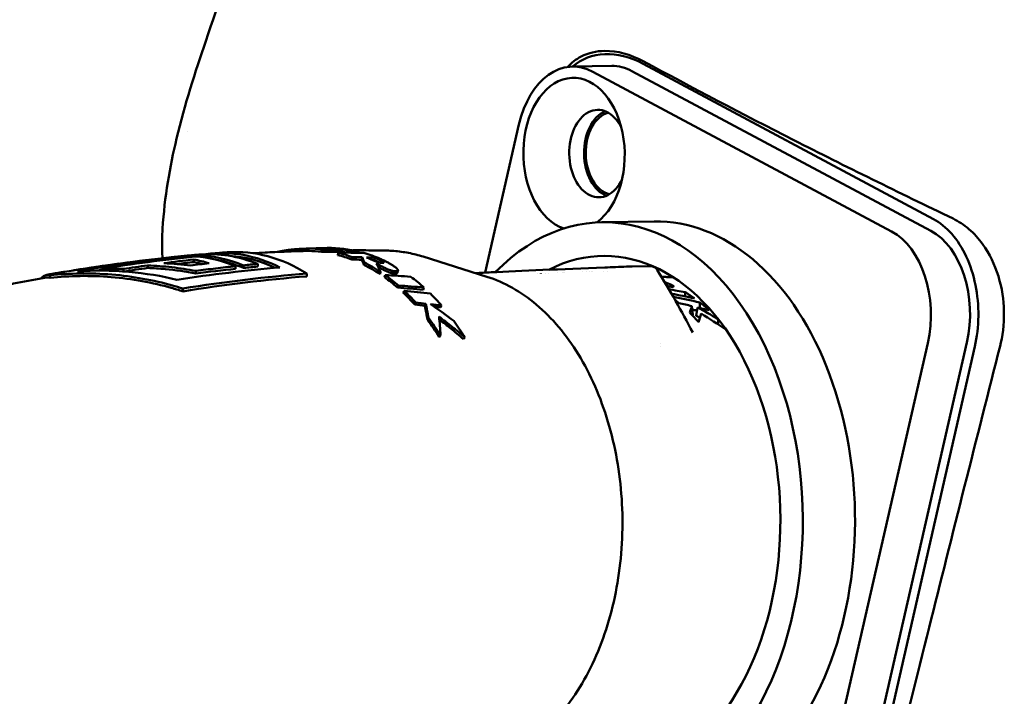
# Model space of a CAD drawing. Header units: millimetres. Extents: x 0 to 4686, y -120 to 1682.
# Tile 187 of 213: x 1310 to 1350, y 1089 to 1116. Entities that reach past the tile are written whole.
import ezdxf

# ---------------------------------------------------------------- set-up
doc = ezdxf.new("R2010")
doc.units = ezdxf.units.MM
doc.header["$LTSCALE"] = 2
doc.layers.add('Sichtbar (ISO)', color=7, linetype='Continuous', lineweight=50)

msp = doc.modelspace()

# ---------------------------------------------------------------- linework, layer by layer
at = {"layer": 'Sichtbar (ISO)'}
for p, q in [((1332.6269, 1114.2138), (1334.1944, 1114.24)), ((1333.4385, 1114.0098), (1345.4033, 1107.6157)), ((1335.006, 1114.0361), (1346.9708, 1107.6419)), ((1335.448, 1114.3286), (1347.0802, 1108.1113)), ((1317.1918, 1111.6161), (1317.1918, 1111.6161)), ((1329.1269, 1105.9644), (1330.4814, 1111.8921)), ((1335.8884, 1108.0165), (1333.7984, 1107.9815)), ((1322.0495, 1106.8311), (1322.0486, 1106.9311)), ((1322.452, 1106.9385), (1322.4518, 1106.9429)), ((1322.5738, 1106.7947), (1322.5777, 1106.8944)), ((1323.4061, 1106.7922), (1323.4118, 1106.8917)), ((1317.5522, 1106.6517), (1317.5536, 1106.607)), ((1323.226, 1106.6688), (1323.2359, 1106.7672)), ((1323.7805, 1106.4894), (1323.7955, 1106.5862)), ((1323.835, 1106.7612), (1323.8395, 1106.8072)), ((1324.0879, 1106.7571), (1324.0924, 1106.8004)), ((1324.1816, 1106.4807), (1324.1974, 1106.5773)), ((1324.6793, 1106.4665), (1324.6959, 1106.5629)), ((1329.1956, 1105.8001), (1326.6442, 1106.6036)), ((1313.7557, 1106.1147), (1313.7578, 1106.0446)), ((1314.6378, 1106.1098), (1314.6407, 1106.0118)), ((1315.6096, 1106.2543), (1315.6126, 1106.1528)), ((1317.4573, 1106.4879), (1317.4602, 1106.3866)), ((1319.1298, 1106.2227), (1319.1329, 1106.1177)), ((1319.4492, 1106.2557), (1319.4523, 1106.1508)), ((1320.0159, 1106.3103), (1320.019, 1106.2055)), ((1324.2715, 1106.2723), (1324.2911, 1106.3671)), ((1335.7067, 1106.2203), (1335.015, 1106.2102)), ((1311.7085, 1105.8593), (1311.7114, 1105.7586)), ((1312.6883, 1106.0646), (1312.6885, 1106.0567)), ((1317.5403, 1106.0333), (1317.5434, 1105.928)), ((1321.9856, 1105.9256), (1321.9889, 1105.8154)), ((1324.9155, 1105.8988), (1324.941, 1105.9902)), ((1325.0924, 1105.7774), (1325.1195, 1105.8676)), ((1325.6351, 1106.0491), (1325.6097, 1105.9577)), ((1329.1345, 1105.8355), (1329.1345, 1105.8355)), ((1331.2249, 1105.9312), (1331.2249, 1105.9311)), ((1331.3152, 1105.9346), (1331.3132, 1105.9346)), ((1331.3515, 1105.9361), (1331.3515, 1105.936)), ((1331.5279, 1105.9428), (1331.5279, 1105.9427)), ((1331.6609, 1105.9478), (1331.6609, 1105.9477)), ((1332.0165, 1105.9608), (1332.0165, 1105.9607)), ((1332.2381, 1105.9686), (1332.2381, 1105.9686)), ((1332.2723, 1105.9698), (1332.2723, 1105.9698)), ((1332.307, 1105.9711), (1332.307, 1105.971)), ((1333.0168, 1105.9952), (1333.0168, 1105.9952)), ((1333.1881, 1106.0008), (1333.1881, 1106.0008)), ((1333.2897, 1106.0042), (1333.2897, 1106.0041)), ((1333.3724, 1106.0068), (1333.3724, 1106.0068)), ((1333.4075, 1106.008), (1333.4075, 1106.0079)), ((1333.8803, 1106.0231), (1333.8803, 1106.0231)), ((1334.0073, 1106.0271), (1334.0073, 1106.0271)), ((1317.0132, 1105.3266), (1317.0165, 1105.2147)), ((1325.6176, 1105.3641), (1325.6495, 1105.4506)), ((1326.6414, 1105.2819), (1326.6752, 1105.3674)), ((1336.5912, 1105.3995), (1336.5917, 1105.4717)), ((1325.8492, 1105.1549), (1325.8833, 1105.2395)), ((1326.3088, 1104.6853), (1326.3471, 1104.7655)), ((1326.715, 1104.6378), (1326.7541, 1104.7175)), ((1327.3385, 1104.5681), (1327.3787, 1104.6471)), ((1337.4386, 1104.2716), (1337.4049, 1104.6248)), ((1337.6253, 1104.5716), (1337.5776, 1104.2369)), ((1327.2896, 1103.3824), (1327.337, 1103.4506)), ((1337.4385, 1103.5729), (1337.4385, 1103.5729)), ((1336.1351, 1103.0171), (1336.1351, 1103.0171)), ((1336.1617, 1103.1336), (1336.1617, 1103.1337)), ((1346.8542, 1103.1423), (1341.6903, 1080.5441)), ((1348.4217, 1103.1685), (1343.2578, 1080.5704)), ((1348.7372, 1103.0012), (1343.6543, 1080.7606))]:
    msp.add_line(p, q, dxfattribs=at)
for centre, major_axis, ratio, start_param, end_param in [((1334.8024, 1111.5039), (2.0177, -2.8339), 0.7471574, 2.1577325, 3.218375), ((1332.6855, 1110.7143), (-0.0586, 3.4995), 0.6653497, 5.9287853, 7.4995816), ((1334.253, 1110.7405), (-0.0586, 3.4995), 0.6653497, 5.9287853, 6.2831853), ((1332.6855, 1110.7143), (-0.0511, 3.0495), 0.6653497, 3.5852323, 9.2006696), ((1333.6558, 1110.7305), (-0.0293, 1.7498), 0.6653497, 5.3466356, 10.3613276), ((1334.253, 1110.7405), (0.0293, -1.7498), 0.6653497, 3.4009611, 6.0238169), ((1334.253, 1110.7403), (-0.0276, 1.6498), 0.6653497, 0.1576802, 2.9834298), ((1333.9959, 1096.1832), (-0.1975, 11.7983), 0.6653497, 2.528832, 6.8624903), ((1336.0859, 1096.2181), (0.1975, -11.7983), 0.6653497, 0, 3.1415927), ((1333.9959, 1096.1832), (0.1749, -10.4485), 0.6653497, 5.8516032, 9.7399913), ((1344.6502, 1104.3201), (-0.0586, 3.4995), 0.6653497, 4.357989, 5.9287853), ((1346.2177, 1104.3464), (-0.0586, 3.4995), 0.6653497, 4.357989, 5.9287853), ((1325.4771, 1023.6474), (-5.8756, 83.1538), 0.8668761, 6.2492774, 6.2502618), ((1324.0349, 1026.3499), (-2.7891, 80.5587), 0.8729352, 6.2599087, 6.2717717), ((1322.1518, 1095.9843), (-0.3143, 10.9453), 0.6649398, 6.1815348, 6.2541952), ((1322.7837, 1095.995), (-0.1981, 10.9521), 0.6653638, 6.2423467, 6.3015476), ((1321.9799, 1026.3268), (3.4192, 80.5127), 0.8722563, 0.0282822, 0.0401468), ((1322.9757, 1095.9986), (-0.1629, 10.9523), 0.6654339, 6.1070463, 6.283172), ((1322.7837, 1095.9952), (-0.198, 10.9519), 0.6652651, 6.110651, 6.1697339), ((1326.528, 989.8687), (-5.3496, 117.0119), 0.7463934, 0.0420073, 0.0853152), ((1317.3023, 1095.9037), (-0.1794, 10.7156), 0.6653497, 5.9988935, 6.2281523), ((1317.6225, 1095.909), (-0.1798, 10.7421), 0.6653497, 5.9996651, 6.2678619), ((1318.1906, 1095.9185), (-0.1806, 10.7852), 0.6653497, 6.0009123, 6.3307514), ((1318.6869, 1095.9268), (-0.1811, 10.8188), 0.6653497, 5.9451325, 6.3626944), ((1319.255, 1095.9364), (-0.1817, 10.8526), 0.6653497, 5.8703431, 6.3198904), ((1318.6869, 1095.9268), (-0.1795, 10.7187), 0.6653497, 5.96892, 6.2285231), ((1322.1518, 1095.9843), (-0.3115, 10.8454), 0.6649398, 6.1815348, 6.2541949), ((1321.9739, 1026.1264), (3.4505, 80.6127), 0.8713984, 0.0287158, 0.0405509), ((1322.1518, 1095.9845), (-0.3083, 10.8453), 0.663839, 6.0124137, 6.0907661), ((1322.1518, 1095.9843), (-0.3111, 10.9455), 0.663839, 6.0124144, 6.0907654), ((1321.8701, 1011.6002), (3.3307, 95.1272), 0.8366966, 0.0117451, 0.0246767), ((1322.7837, 1095.995), (-0.1962, 10.8522), 0.6652651, 6.1471147, 6.1697331), ((1320.6751, 1012.1236), (6.1751, 94.3337), 0.8349593, 0.0336425, 0.0387339), ((1323.5293, 1104.3922), (-12.155, 0.2462), 0.1991672, 4.6700789, 4.6909019), ((1321.1158, 1091.8724), (2.6693, 15.0848), 0.1559123, 6.0288119, 6.0842001), ((1322.9755, 1095.9978), (-0.1633, 10.9531), 0.6656067, 5.9906964, 6.0829088), ((1324.5008, 1106.3612), (-3.6867, 0.1099), 0.0563307, 4.6611205, 4.749554), ((1325.1867, 1096.0357), (-0.181, 10.8108), 0.6653497, 6.2595508, 6.2595521), ((1314.1001, 1091.8887), (0.349, 14.2271), 0.9665497, 6.2694541, 6.3335963), ((1326.9632, 990.9818), (-5.2432, 115.8406), 0.7463776, 0.070884, 0.0822094), ((1327.0074, 990.8429), (-5.3189, 115.9783), 0.7463967, 0.0489719, 0.062838), ((1326.9953, 990.9124), (-5.2946, 115.8083), 0.7463934, 0.0491509, 0.0568852), ((1327.542, 992.8369), (-5.2152, 113.842), 0.7463955, 0.0502015, 0.0588964), ((1316.7343, 1095.8942), (-0.1786, 10.6648), 0.6653497, 6.0688044, 6.155998), ((1316.7343, 1095.8942), (-0.1769, 10.5646), 0.6653497, 6.1039704, 6.1545983), ((1317.6225, 1095.909), (-0.1782, 10.6419), 0.6653497, 5.9967234, 6.1517486), ((1327.9751, 994.755), (-5.1106, 111.7511), 0.7463936, 0.034194, 0.0410087), ((1320.6522, 1011.9338), (6.2565, 94.4229), 0.8342971, 0.0345777, 0.0396588), ((1321.1146, 1091.8383), (2.6679, 15.0192), 0.1521372, 6.0288667, 6.0841278), ((1322.1516, 1095.9838), (-0.3021, 10.8462), 0.6628343, 5.8469409, 5.9421347), ((1322.1516, 1095.9839), (-0.3049, 10.9461), 0.6628343, 5.8469401, 5.9421352), ((1324.4854, 1106.346), (-2.8765, 0.0846), 0.0439337, 4.6462393, 4.6663426), ((1321.0925, 1093.141), (2.9309, 13.8099), 0.2417336, 5.955925, 6.0295563), ((1334.8023, 1105.9043), (-0.0113, 0.2998), 0.4944602, 6.2666418, 6.2831853), ((1334.8778, 1106.2035), (0.1998, 0.006), 0.0170716, 0.8436679, 2.0065292), ((1335.0194, 1105.9102), (-0.0044, 0.3), 0.7207959, 0, 0.0207459), ((1322.1518, 1095.9847), (-0.2956, 10.8454), 0.662138, 5.7388652, 5.82054), ((1322.1516, 1095.9841), (0.2983, -10.9461), 0.662138, 2.5972749, 2.6789444), ((1317.14, 1019.25), (14.6737, 85.8505), 0.8370275, 0.0782506, 0.0924173), ((1322.9754, 1095.998), (-0.1654, 10.953), 0.6658668, 5.7286211, 5.8100596), ((1322.152, 1095.9852), (-0.2876, 10.8451), 0.6614778, 5.6256495, 5.7021518), ((1322.1517, 1095.9845), (0.2902, -10.9459), 0.6614778, 2.4840592, 2.5605555), ((1322.9754, 1095.9982), (-0.1667, 10.9528), 0.6659721, 5.612427, 5.6869808), ((1311.4542, 1095.588), (41.2656, 1.4479), 0.2708389, 0.8895582, 0.9095967), ((1315.142, 1095.9613), (-37.7242, -0.2804), 0.2904278, 4.0756911, 4.1055743), ((1308.5169, 1095.5325), (42.4323, 1.4841), 0.2690353, 0.8021748, 0.8363562), ((1334.7868, 1096.1964), (0.1627, -9.7005), 0.6653421, 2.6817883, 2.7438366), ((1445.5541, 2048.5017), (28.9114, -3452.243), 0.0350208, 4.9888641, 4.9889151), ((1311.9318, 1028.6548), (27.8981, 72.7369), 0.8367194, 0.2071691, 0.213386), ((1312.0308, 1028.9201), (27.6498, 72.6069), 0.83767, 0.2044845, 0.2107254), ((1312.3192, 1029.9221), (27.0093, 71.726), 0.8380018, 0.1917477, 0.198699), ((1324.3942, 1097.5256), (7.6318, -7.8122), 0.6575161, 1.7760855, 1.8836764), ((1333.8166, 1096.1802), (-0.1644, 9.7863), 0.6653346, 5.7672986, 5.7937667), ((1323.7643, 1028.8705), (-4.5198, 77.3745), 0.8931538, 6.0196182, 6.0272598), ((1338.2418, 1098.0708), (-0.1007, 7.568), 0.1989819, 0.5209754, 0.5886171), ((1324.5347, 1033.294), (-4.0988, 72.862), 0.8932737, 6.0107994, 6.0181888), ((1334.787, 1096.1964), (0.163, -9.7005), 0.6653314, 2.5780276, 2.6436272), ((1429.1192, 1914.9425), (24.732, -2916.3086), 0.0350696, 4.9936024, 4.9936826), ((1322.1515, 1095.9843), (0.2756, -10.9466), 0.6605926, 2.3046154, 2.3959061), ((1308.8149, 1095.5435), (41.2785, 1.4438), 0.2690353, 0.7895063, 0.7958874), ((1322.1518, 1095.9848), (-0.2731, 10.8459), 0.6605926, 5.4462052, 5.5375027)]:
    msp.add_ellipse(centre, major_axis=major_axis, ratio=ratio, start_param=start_param, end_param=end_param, dxfattribs=at)
for points, knots in [([(1316.2078, 1107.7173), (1316.2848, 1108.992), (1316.4973, 1110.2055), (1317.0993, 1112.7059), (1317.5107, 1113.9841), (1318.9817, 1118.3218), (1320.0916, 1121.2867), (1322.7142, 1128.7704), (1324.25, 1133.2588), (1326.9788, 1141.078), (1328.2112, 1144.3252), (1329.9566, 1149.6184), (1330.5102, 1151.6245), (1331.1694, 1155.6611), (1331.2133, 1157.6288), (1331.2804, 1160.2543), (1331.2941, 1160.9507), (1331.3056, 1161.6471)], [0, 0, 0, 0, 0.4039528, 0.4039528, 0.894161, 0.894161, 2.1092491, 2.1092491, 3.8818108, 3.8818108, 5.188117, 5.188117, 5.8668682, 5.8668682, 6.4461826, 6.4461826, 6.6552018, 6.6552018, 6.6552018, 6.6552018]), ([(1335.4567, 1114.43), (1334.9519, 1114.703), (1334.4187, 1114.8488), (1333.5883, 1114.8363), (1333.265, 1114.7679), (1332.7647, 1114.511), (1332.5835, 1114.3703), (1332.4313, 1114.1981)], [0.00000533, 0.00000533, 0.00000533, 0.00000533, 0.24320981, 0.24320981, 0.39918553, 0.39918553, 0.50793068, 0.50793068, 0.50793068, 0.50793068]), ([(1335.4568, 1114.43), (1337.4074, 1113.3754), (1339.417, 1112.3225), (1343.5553, 1110.2206), (1345.6834, 1109.1718), (1347.8723, 1108.1248)], [0.0000032, 0.0000032, 0.0000032, 0.0000032, 0.9397396, 0.9397396, 1.8781334, 1.8781334, 1.8781334, 1.8781334]), ([(1347.0802, 1108.1113), (1347.34, 1107.9694), (1347.5899, 1107.7687), (1347.8133, 1107.5137), (1348.0364, 1107.2589), (1348.2331, 1106.9498), (1348.3935, 1106.6045), (1348.5551, 1106.2565), (1348.6799, 1105.8717), (1348.7624, 1105.4669), (1348.8442, 1105.0654), (1348.8844, 1104.6443), (1348.8795, 1104.2262), (1348.8746, 1103.8074), (1348.8244, 1103.3917), (1348.7372, 1103.0012)], [0, 0, 0, 0, 0.1997865, 0.1997865, 0.1997865, 0.3993554, 0.3993554, 0.3993554, 0.6005308, 0.6005308, 0.6005308, 0.8001037, 0.8001037, 0.8001037, 1, 1, 1, 1]), ([(1349.7472, 1103.018), (1349.8398, 1103.3903), (1349.9177, 1103.8717), (1349.8928, 1104.8633), (1349.8274, 1105.3386), (1349.5339, 1106.2925), (1349.322, 1106.726), (1348.8898, 1107.3291), (1348.7056, 1107.5326), (1348.3034, 1107.878), (1348.0911, 1108.0179), (1347.8723, 1108.1248)], [-0.70680368, -0.70680368, -0.70680368, -0.70680368, -0.50287149, -0.50287149, -0.34611044, -0.34611044, -0.19150225, -0.19150225, -0.09424897, -0.09424897, -0.00000985, -0.00000985, -0.00000985, -0.00000985]), ([(1316.2022, 1106.5404), (1316.1974, 1106.6484), (1316.1939, 1106.754), (1316.1861, 1107.1448), (1316.1905, 1107.4317), (1316.2078, 1107.7173)], [-0.22414555, -0.22414555, -0.22414555, -0.22414555, -0.19335238, -0.19335238, -0.10773371, -0.10773371, -0.10773371, -0.10773371]), ([(1321.9775, 1106.9237), (1321.9501, 1106.9228), (1321.9231, 1106.9219), (1321.8967, 1106.9209), (1321.8866, 1106.9205), (1321.8766, 1106.9201), (1321.8668, 1106.9197), (1321.8481, 1106.919), (1321.8299, 1106.9182), (1321.8119, 1106.9175), (1321.7955, 1106.9167), (1321.7793, 1106.916), (1321.7632, 1106.9152), (1321.7496, 1106.9146), (1321.7362, 1106.9139), (1321.7228, 1106.9132), (1321.7028, 1106.9121), (1321.6829, 1106.911), (1321.6632, 1106.9098), (1321.6523, 1106.9092), (1321.6414, 1106.9085), (1321.6306, 1106.9078), (1321.6089, 1106.9065), (1321.5875, 1106.905), (1321.5661, 1106.9034), (1321.5574, 1106.9028), (1321.5488, 1106.9022), (1321.5401, 1106.9015), (1321.5169, 1106.8997), (1321.4938, 1106.8978), (1321.4704, 1106.8957), (1321.4648, 1106.8952), (1321.4592, 1106.8947), (1321.4535, 1106.8942), (1321.4269, 1106.8917), (1321.3999, 1106.8891), (1321.3723, 1106.8861), (1321.3469, 1106.8833), (1321.3209, 1106.8803), (1321.2944, 1106.8771), (1321.286, 1106.876), (1321.2775, 1106.8749), (1321.2689, 1106.8738), (1321.2527, 1106.8717), (1321.2364, 1106.8695), (1321.2199, 1106.8672), (1321.2003, 1106.8644), (1321.1804, 1106.8615), (1321.1603, 1106.8584), (1321.1562, 1106.8578), (1321.152, 1106.8571), (1321.1478, 1106.8565), (1321.1249, 1106.8529), (1321.1018, 1106.849), (1321.0783, 1106.845), (1321.068, 1106.8432), (1321.0576, 1106.8413), (1321.0471, 1106.8394), (1321.0351, 1106.8373), (1321.023, 1106.835), (1321.0108, 1106.8327), (1320.9889, 1106.8286), (1320.9667, 1106.8242), (1320.9441, 1106.8195), (1320.9386, 1106.8184), (1320.9331, 1106.8172), (1320.9276, 1106.8161), (1320.9109, 1106.8126), (1320.894, 1106.8089), (1320.8768, 1106.8051), (1320.8597, 1106.8013), (1320.8423, 1106.7973), (1320.8247, 1106.7931)], [0, 0, 0, 0, 0.06024439, 0.06024439, 0.06024439, 0.08333333, 0.08333333, 0.08333333, 0.12690096, 0.12690096, 0.12690096, 0.16666667, 0.16666667, 0.16666667, 0.20004047, 0.20004047, 0.20004047, 0.25, 0.25, 0.25, 0.27767722, 0.27767722, 0.27767722, 0.33333333, 0.33333333, 0.33333333, 0.3560485, 0.3560485, 0.3560485, 0.41666667, 0.41666667, 0.41666667, 0.43126238, 0.43126238, 0.43126238, 0.5, 0.5, 0.5, 0.56314311, 0.56314311, 0.56314311, 0.58333333, 0.58333333, 0.58333333, 0.62143142, 0.62143142, 0.62143142, 0.66666667, 0.66666667, 0.66666667, 0.67606812, 0.67606812, 0.67606812, 0.72742545, 0.72742545, 0.72742545, 0.75, 0.75, 0.75, 0.77586115, 0.77586115, 0.77586115, 0.82216368, 0.82216368, 0.82216368, 0.83333333, 0.83333333, 0.83333333, 0.867156, 0.867156, 0.867156, 0.90085238, 0.90085238, 0.90085238, 0.90085238]), ([(1316.8307, 1106.6066), (1316.6422, 1106.5877), (1316.4533, 1106.5679), (1314.9512, 1106.4037), (1313.6231, 1106.2178), (1312.2932, 1105.9901)], [-13.50673191, -13.50673191, -13.50673191, -13.50673191, -13.43540674, -13.43540674, -12.94046322, -12.94046322, -12.94046322, -12.94046322]), ([(1312.7991, 1106.0139), (1314.1271, 1106.2413), (1315.4533, 1106.4269), (1317.0276, 1106.5991), (1317.2903, 1106.6262), (1317.5522, 1106.6517)], [-6.0124692, -6.0124692, -6.0124692, -6.0124692, -5.51822151, -5.51822151, -5.41896769, -5.41896769, -5.41896769, -5.41896769]), ([(1317.669, 1106.6858), (1317.613, 1106.6808), (1317.5571, 1106.6758), (1317.4452, 1106.6657), (1317.3893, 1106.6605), (1317.2775, 1106.6501), (1317.2216, 1106.6448), (1317.1099, 1106.6341), (1317.054, 1106.6287), (1316.9423, 1106.6178), (1316.8865, 1106.6122), (1316.8307, 1106.6066)], [4.7406928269, 4.7406928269, 4.7406928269, 4.7406928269, 4.7422964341, 4.7422964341, 4.7439000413, 4.7439000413, 4.7455036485, 4.7455036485, 4.7471072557, 4.7471072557, 4.7487108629, 4.7487108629, 4.7487108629, 4.7487108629]), ([(1318.8084, 1106.7772), (1318.7678, 1106.7742), (1318.7273, 1106.7713), (1318.6461, 1106.7653), (1318.6055, 1106.7623), (1318.5244, 1106.7562), (1318.4839, 1106.7531), (1318.4028, 1106.7468), (1318.3623, 1106.7436), (1318.2812, 1106.7372), (1318.2407, 1106.734), (1318.2002, 1106.7307)], [4.7298319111, 4.7298319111, 4.7298319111, 4.7298319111, 4.7309905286, 4.7309905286, 4.7321491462, 4.7321491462, 4.7333077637, 4.7333077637, 4.7344663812, 4.7344663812, 4.7356249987, 4.7356249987, 4.7356249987, 4.7356249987]), ([(1322.0495, 1106.8354), (1321.9766, 1106.8335), (1321.9038, 1106.8315), (1321.5788, 1106.8221), (1321.3268, 1106.8135), (1320.823, 1106.7935), (1320.5712, 1106.7822), (1320.1544, 1106.7612), (1319.9894, 1106.7522), (1319.8244, 1106.7428)], [4.699119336, 4.699119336, 4.699119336, 4.699119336, 4.70119084, 4.70119084, 4.70835894, 4.70835894, 4.715527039, 4.715527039, 4.720231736, 4.720231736, 4.720231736, 4.720231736]), ([(1325.1757, 1106.8463), (1325.0185, 1106.8492), (1324.8611, 1106.8517), (1324.5464, 1106.8555), (1324.3891, 1106.8568), (1324.0986, 1106.8584), (1323.9656, 1106.8587), (1323.8325, 1106.8587)], [4.669493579, 4.669493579, 4.669493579, 4.669493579, 4.673969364, 4.673969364, 4.678445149, 4.678445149, 4.682227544, 4.682227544, 4.682227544, 4.682227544]), ([(1324.37, 1106.5728), (1324.4693, 1106.533), (1324.6088, 1106.4722), (1324.7402, 1106.4194), (1324.7833, 1106.4021), (1324.8479, 1106.3806), (1324.8736, 1106.3727), (1324.9117, 1106.3639), (1324.9206, 1106.3621), (1324.945, 1106.3575), (1324.9577, 1106.3557), (1324.9713, 1106.3541), (1324.9744, 1106.3538), (1324.98, 1106.3533), (1324.9824, 1106.3531), (1324.986, 1106.3527), (1324.9871, 1106.3526), (1324.9892, 1106.3525), (1324.9903, 1106.3524), (1324.9932, 1106.3521), (1324.9948, 1106.352), (1324.9972, 1106.3519), (1324.9976, 1106.3518), (1324.9985, 1106.3518), (1324.999, 1106.3518), (1324.9999, 1106.3517), (1325.0005, 1106.3517), (1325.0016, 1106.3516), (1325.0021, 1106.3516), (1325.0034, 1106.3515), (1325.0042, 1106.3515), (1325.0049, 1106.3515)], [-0.12494229, -0.12494229, -0.12494229, -0.12494229, -0.03195971, -0.03195971, -0.01725558, -0.01725558, -0.01024877, -0.01024877, -0.00812974, -0.00812974, -0.0043943, -0.0043943, -0.00322842, -0.00322842, -0.00235906, -0.00235906, -0.00192081, -0.00192081, -0.00161505, -0.00161505, -0.00097233, -0.00097233, -0.00080484, -0.00080484, -0.00065865, -0.00065865, -0.00046792, -0.00046792, -0.00027013, -0.00027013, 0, 0, 0, 0]), ([(1325.0049, 1106.3515), (1325.0113, 1106.3511), (1325.0171, 1106.3509), (1325.0226, 1106.3509), (1325.0256, 1106.3509), (1325.0284, 1106.3509), (1325.0311, 1106.3509), (1325.0338, 1106.351), (1325.0363, 1106.3511), (1325.0386, 1106.3512), (1325.0431, 1106.3515), (1325.0471, 1106.3519), (1325.0507, 1106.3525), (1325.056, 1106.3534), (1325.0604, 1106.3547), (1325.0634, 1106.3565), (1325.0652, 1106.3575), (1325.0665, 1106.3587), (1325.0673, 1106.36), (1325.0678, 1106.3609), (1325.0682, 1106.3619), (1325.0683, 1106.363), (1325.0683, 1106.3637), (1325.0683, 1106.3645), (1325.0681, 1106.3653), (1325.0678, 1106.3673), (1325.0669, 1106.3694), (1325.0653, 1106.3718), (1325.0641, 1106.3736), (1325.0626, 1106.3755), (1325.0607, 1106.3775), (1325.0592, 1106.3791), (1325.0575, 1106.3808), (1325.0556, 1106.3825), (1325.0549, 1106.3831), (1325.0542, 1106.3837), (1325.0535, 1106.3843), (1325.0507, 1106.3867), (1325.0476, 1106.3892), (1325.0442, 1106.3917), (1325.0429, 1106.3927), (1325.0415, 1106.3937), (1325.0401, 1106.3947), (1325.0379, 1106.3963), (1325.0356, 1106.3979), (1325.0332, 1106.3995), (1325.029, 1106.4023), (1325.0245, 1106.4053), (1325.0197, 1106.4083), (1325.0153, 1106.411), (1325.0107, 1106.4138), (1325.0058, 1106.4167), (1325.0023, 1106.4188), (1324.9987, 1106.4209), (1324.9949, 1106.4231), (1324.9931, 1106.4241), (1324.9913, 1106.4251), (1324.9895, 1106.4262), (1324.9837, 1106.4294), (1324.9777, 1106.4327), (1324.9714, 1106.4361), (1324.9696, 1106.4371), (1324.9678, 1106.4381), (1324.9659, 1106.4391), (1324.9613, 1106.4415), (1324.9566, 1106.444), (1324.9517, 1106.4466), (1324.9456, 1106.4497), (1324.9393, 1106.453), (1324.9328, 1106.4563), (1324.9247, 1106.4604), (1324.9164, 1106.4645), (1324.9076, 1106.4688), (1324.9036, 1106.4708), (1324.8995, 1106.4728), (1324.8953, 1106.4748), (1324.8913, 1106.4767), (1324.8872, 1106.4787), (1324.8831, 1106.4807), (1324.8735, 1106.4852), (1324.8636, 1106.4899), (1324.8532, 1106.4947), (1324.8453, 1106.4984), (1324.8371, 1106.5021), (1324.8286, 1106.5059), (1324.8214, 1106.5092), (1324.8139, 1106.5126), (1324.8063, 1106.516), (1324.8037, 1106.5171), (1324.8012, 1106.5182), (1324.7986, 1106.5194), (1324.7882, 1106.5239), (1324.7775, 1106.5286), (1324.7665, 1106.5333), (1324.7624, 1106.5351), (1324.7582, 1106.5369), (1324.754, 1106.5387), (1324.7469, 1106.5417), (1324.7397, 1106.5448), (1324.7323, 1106.5479), (1324.7205, 1106.5528), (1324.7084, 1106.5578), (1324.6959, 1106.5629)], [0, 0, 0, 0, 0.0404286, 0.0404286, 0.0404286, 0.0625, 0.0625, 0.0625, 0.0840653, 0.0840653, 0.0840653, 0.125, 0.125, 0.125, 0.1875, 0.1875, 0.1875, 0.2242738, 0.2242738, 0.2242738, 0.25, 0.25, 0.25, 0.2675797, 0.2675797, 0.2675797, 0.3125, 0.3125, 0.3125, 0.347103, 0.347103, 0.347103, 0.375, 0.375, 0.375, 0.3850106, 0.3850106, 0.3850106, 0.4226253, 0.4226253, 0.4226253, 0.4375, 0.4375, 0.4375, 0.46017, 0.46017, 0.46017, 0.5, 0.5, 0.5, 0.5362765, 0.5362765, 0.5362765, 0.5625, 0.5625, 0.5625, 0.5749719, 0.5749719, 0.5749719, 0.6138479, 0.6138479, 0.6138479, 0.625, 0.625, 0.625, 0.6527198, 0.6527198, 0.6527198, 0.6875, 0.6875, 0.6875, 0.730216, 0.730216, 0.730216, 0.75, 0.75, 0.75, 0.7688727, 0.7688727, 0.7688727, 0.8125, 0.8125, 0.8125, 0.8460732, 0.8460732, 0.8460732, 0.875, 0.875, 0.875, 0.8846264, 0.8846264, 0.8846264, 0.9231356, 0.9231356, 0.9231356, 0.9375, 0.9375, 0.9375, 0.9615825, 0.9615825, 0.9615825, 1, 1, 1, 1]), ([(1324.9212, 1106.5171), (1324.9488, 1106.5051), (1324.9754, 1106.4932), (1325.0011, 1106.4815), (1325.0267, 1106.4697), (1325.0513, 1106.4582), (1325.075, 1106.4468), (1325.0987, 1106.4354), (1325.1214, 1106.4242), (1325.1433, 1106.4132), (1325.1651, 1106.4022), (1325.1861, 1106.3914), (1325.2062, 1106.3808), (1325.2264, 1106.3702), (1325.2456, 1106.3598), (1325.2641, 1106.3496), (1325.2826, 1106.3394), (1325.3003, 1106.3294), (1325.3173, 1106.3196), (1325.3342, 1106.3098), (1325.3504, 1106.3003), (1325.3659, 1106.2909), (1325.3814, 1106.2815), (1325.3962, 1106.2724), (1325.4103, 1106.2634), (1325.4244, 1106.2544), (1325.4379, 1106.2456), (1325.4507, 1106.2371), (1325.4635, 1106.2285), (1325.4757, 1106.2201), (1325.4871, 1106.2119), (1325.4986, 1106.2038), (1325.5094, 1106.1959), (1325.5196, 1106.1882), (1325.5297, 1106.1805), (1325.5392, 1106.1731), (1325.548, 1106.1659), (1325.5567, 1106.1587), (1325.5648, 1106.1518), (1325.5722, 1106.1452), (1325.5796, 1106.1385), (1325.5864, 1106.1321), (1325.5926, 1106.126), (1325.5988, 1106.1198), (1325.6043, 1106.1138), (1325.6093, 1106.1081), (1325.6142, 1106.1023), (1325.6185, 1106.0968), (1325.6222, 1106.0914), (1325.6259, 1106.086), (1325.6289, 1106.0809), (1325.6312, 1106.0759), (1325.6336, 1106.0709), (1325.6351, 1106.066), (1325.6358, 1106.0614), (1325.6364, 1106.0567), (1325.6362, 1106.0522), (1325.6348, 1106.048), (1325.6334, 1106.0438), (1325.6309, 1106.0398), (1325.627, 1106.0363), (1325.623, 1106.0328), (1325.6177, 1106.0298), (1325.6109, 1106.0274), (1325.6041, 1106.025), (1325.5959, 1106.0232), (1325.5867, 1106.022), (1325.5776, 1106.0207), (1325.5676, 1106.02), (1325.5565, 1106.0198)], [0, 0, 0, 0, 0.04347788, 0.04347788, 0.04347788, 0.08695576, 0.08695576, 0.08695576, 0.13043364, 0.13043364, 0.13043364, 0.17391153, 0.17391153, 0.17391153, 0.21738941, 0.21738941, 0.21738941, 0.26086729, 0.26086729, 0.26086729, 0.30434517, 0.30434517, 0.30434517, 0.34782305, 0.34782305, 0.34782305, 0.39130093, 0.39130093, 0.39130093, 0.43477881, 0.43477881, 0.43477881, 0.47825669, 0.47825669, 0.47825669, 0.52173458, 0.52173458, 0.52173458, 0.56521246, 0.56521246, 0.56521246, 0.60869034, 0.60869034, 0.60869034, 0.65216822, 0.65216822, 0.65216822, 0.6956461, 0.6956461, 0.6956461, 0.73912398, 0.73912398, 0.73912398, 0.78260186, 0.78260186, 0.78260186, 0.82607975, 0.82607975, 0.82607975, 0.86955763, 0.86955763, 0.86955763, 0.91303551, 0.91303551, 0.91303551, 0.95651339, 0.95651339, 0.95651339, 0.99999813, 0.99999813, 0.99999813, 0.99999813]), ([(1325.1757, 1106.8463), (1325.2745, 1106.8444), (1325.3733, 1106.8397), (1325.5707, 1106.8244), (1325.6692, 1106.8139), (1325.8659, 1106.7872), (1325.9641, 1106.7709), (1326.1597, 1106.7328), (1326.2572, 1106.7109), (1326.4514, 1106.6614), (1326.5481, 1106.6339), (1326.6442, 1106.6036)], [1.61369308, 1.61369308, 1.61369308, 1.61369308, 1.65262709, 1.65262709, 1.6915611, 1.6915611, 1.73049511, 1.73049511, 1.76942913, 1.76942913, 1.80836314, 1.80836314, 1.80836314, 1.80836314]), ([(1315.6096, 1106.2543), (1315.934, 1106.2407), (1316.258, 1106.2154), (1316.902, 1106.1416), (1317.2222, 1106.0932), (1317.5403, 1106.0333)], [-0.20071748, -0.20071748, -0.20071748, -0.20071748, -0.100163, -0.100163, -0.00000218, -0.00000218, -0.00000218, -0.00000218]), ([(1315.6126, 1106.1528), (1315.8455, 1106.1424), (1316.0796, 1106.1265), (1316.7281, 1106.0643), (1317.1413, 1106.0041), (1317.5434, 1105.928)], [-1.56424813, -1.56424813, -1.56424813, -1.56424813, -1.49772244, -1.49772244, -1.37943619, -1.37943619, -1.37943619, -1.37943619]), ([(1317.3342, 1106.2524), (1317.1563, 1106.2745), (1316.978, 1106.2931), (1316.6208, 1106.3234), (1316.4419, 1106.335), (1316.2629, 1106.3431)], [-0.11094165, -0.11094165, -0.11094165, -0.11094165, -0.05547127, -0.05547127, -0.000001, -0.000001, -0.000001, -0.000001]), ([(1317.5403, 1106.0333), (1317.8049, 1106.0682), (1318.0697, 1106.1015), (1318.5995, 1106.1647), (1318.8646, 1106.1945), (1319.1298, 1106.2227)], [-0.21422283, -0.21422283, -0.21422283, -0.21422283, -0.10711184, -0.10711184, -0.000001, -0.000001, -0.000001, -0.000001]), ([(1324.6793, 1106.4665), (1324.6917, 1106.4614), (1324.7037, 1106.4564), (1324.7153, 1106.4515), (1324.7229, 1106.4484), (1324.7303, 1106.4452), (1324.7375, 1106.4422), (1324.7415, 1106.4405), (1324.7454, 1106.4388), (1324.7492, 1106.4372), (1324.7602, 1106.4324), (1324.7707, 1106.4278), (1324.781, 1106.4233), (1324.7839, 1106.422), (1324.7869, 1106.4207), (1324.7898, 1106.4194), (1324.7969, 1106.4162), (1324.8039, 1106.4131), (1324.8108, 1106.41), (1324.8196, 1106.406), (1324.8282, 1106.4021), (1324.8365, 1106.3982), (1324.8463, 1106.3937), (1324.8557, 1106.3893), (1324.8647, 1106.385), (1324.8693, 1106.3828), (1324.8738, 1106.3806), (1324.8782, 1106.3785), (1324.8819, 1106.3767), (1324.8855, 1106.3749), (1324.889, 1106.3732), (1324.8943, 1106.3706), (1324.8994, 1106.3681), (1324.9044, 1106.3656)], [0, 0, 0, 0, 0.0378951, 0.0378951, 0.0378951, 0.0625, 0.0625, 0.0625, 0.07587386, 0.07587386, 0.07587386, 0.11398028, 0.11398028, 0.11398028, 0.125, 0.125, 0.125, 0.15220043, 0.15220043, 0.15220043, 0.1875, 0.1875, 0.1875, 0.22895331, 0.22895331, 0.22895331, 0.25, 0.25, 0.25, 0.26750629, 0.26750629, 0.26750629, 0.29339287, 0.29339287, 0.29339287, 0.29339287]), ([(1325.5565, 1106.0198), (1325.5408, 1106.0194), (1325.5247, 1106.0198), (1325.5088, 1106.021), (1325.5047, 1106.0213), (1325.5006, 1106.0216), (1325.4965, 1106.022), (1325.4847, 1106.0231), (1325.4729, 1106.0246), (1325.4609, 1106.0264), (1325.4513, 1106.0279), (1325.4416, 1106.0296), (1325.4318, 1106.0315), (1325.4252, 1106.0329), (1325.4185, 1106.0343), (1325.4117, 1106.0359), (1325.3951, 1106.0397), (1325.3783, 1106.0442), (1325.3609, 1106.0494), (1325.3436, 1106.0546), (1325.3258, 1106.0605), (1325.3075, 1106.0671), (1325.3021, 1106.069), (1325.2967, 1106.0711), (1325.2912, 1106.0731), (1325.2781, 1106.0781), (1325.2648, 1106.0833), (1325.2512, 1106.0889), (1325.2405, 1106.0934), (1325.2296, 1106.098), (1325.2186, 1106.1028), (1325.2097, 1106.1067), (1325.2008, 1106.1106), (1325.1918, 1106.1147), (1325.1768, 1106.1215), (1325.1615, 1106.1286), (1325.1461, 1106.136), (1325.1408, 1106.1385), (1325.1354, 1106.1411), (1325.1301, 1106.1437), (1325.1117, 1106.1526), (1325.0929, 1106.1619), (1325.0737, 1106.1715), (1325.071, 1106.1729), (1325.0683, 1106.1743), (1325.0655, 1106.1757), (1325.0435, 1106.1868), (1325.0209, 1106.1984), (1324.9977, 1106.2105), (1324.9745, 1106.2225), (1324.9506, 1106.235), (1324.926, 1106.2479), (1324.9014, 1106.2609), (1324.876, 1106.2743), (1324.8496, 1106.2882), (1324.8232, 1106.3021), (1324.7957, 1106.3165), (1324.7673, 1106.3313)], [0, 0, 0, 0, 0.0769231, 0.0769231, 0.0769231, 0.0966793, 0.0966793, 0.0966793, 0.1538462, 0.1538462, 0.1538462, 0.199572, 0.199572, 0.199572, 0.2307692, 0.2307692, 0.2307692, 0.3076923, 0.3076923, 0.3076923, 0.3846154, 0.3846154, 0.3846154, 0.4072921, 0.4072921, 0.4072921, 0.4615385, 0.4615385, 0.4615385, 0.5042458, 0.5042458, 0.5042458, 0.5384615, 0.5384615, 0.5384615, 0.5957566, 0.5957566, 0.5957566, 0.6153846, 0.6153846, 0.6153846, 0.682743, 0.682743, 0.682743, 0.6923077, 0.6923077, 0.6923077, 0.7692308, 0.7692308, 0.7692308, 0.8461538, 0.8461538, 0.8461538, 0.9230769, 0.9230769, 0.9230769, 1, 1, 1, 1]), ([(1324.85, 1106.1827), (1324.8679, 1106.1733), (1324.8853, 1106.1641), (1324.9024, 1106.1551), (1324.9267, 1106.1423), (1324.9504, 1106.1299), (1324.9734, 1106.118), (1324.9964, 1106.106), (1325.0188, 1106.0945), (1325.0407, 1106.0835), (1325.044, 1106.0818), (1325.0472, 1106.0802), (1325.0504, 1106.0786), (1325.069, 1106.0692), (1325.0872, 1106.0602), (1325.1051, 1106.0516), (1325.1108, 1106.0488), (1325.1165, 1106.0461), (1325.1222, 1106.0434), (1325.1373, 1106.0362), (1325.1522, 1106.0292), (1325.1669, 1106.0226), (1325.1761, 1106.0184), (1325.1852, 1106.0144), (1325.1942, 1106.0105), (1325.205, 1106.0057), (1325.2158, 1106.0012), (1325.2265, 1105.9968), (1325.24, 1105.9912), (1325.2533, 1105.986), (1325.2664, 1105.9811), (1325.2721, 1105.9789), (1325.2778, 1105.9768), (1325.2835, 1105.9748), (1325.302, 1105.9681), (1325.32, 1105.9622), (1325.3376, 1105.957), (1325.3552, 1105.9518), (1325.3724, 1105.9473), (1325.3891, 1105.9435), (1325.3949, 1105.9422), (1325.4006, 1105.941), (1325.4063, 1105.9399), (1325.4169, 1105.9378), (1325.4273, 1105.936), (1325.4376, 1105.9344), (1325.4488, 1105.9328), (1325.4598, 1105.9314), (1325.4708, 1105.9304), (1325.4754, 1105.93), (1325.48, 1105.9296), (1325.4846, 1105.9293), (1325.5001, 1105.9283), (1325.5155, 1105.9279), (1325.5307, 1105.9283)], [0.09985081, 0.09985081, 0.09985081, 0.09985081, 0.15384615, 0.15384615, 0.15384615, 0.23076923, 0.23076923, 0.23076923, 0.30769231, 0.30769231, 0.30769231, 0.3190443, 0.3190443, 0.3190443, 0.38461538, 0.38461538, 0.38461538, 0.40555839, 0.40555839, 0.40555839, 0.46153846, 0.46153846, 0.46153846, 0.49634498, 0.49634498, 0.49634498, 0.53846154, 0.53846154, 0.53846154, 0.59185828, 0.59185828, 0.59185828, 0.61538462, 0.61538462, 0.61538462, 0.69230769, 0.69230769, 0.69230769, 0.76923077, 0.76923077, 0.76923077, 0.79609989, 0.79609989, 0.79609989, 0.84615385, 0.84615385, 0.84615385, 0.90039395, 0.90039395, 0.90039395, 0.92307692, 0.92307692, 0.92307692, 1, 1, 1, 1]), ([(1328.7379, 1105.9443), (1328.9352, 1105.9547), (1329.1431, 1105.9653), (1330.5656, 1106.0358), (1332.1735, 1106.1035), (1334.2032, 1106.1818), (1334.4955, 1106.1929), (1334.7909, 1106.2041)], [0.3097562, 0.3097562, 0.3097562, 0.3097562, 0.4219801, 0.4219801, 1.03887515, 1.03887515, 1.14092784, 1.14092784, 1.14092784, 1.14092784]), ([(1335.7067, 1106.2203), (1335.7242, 1106.2205), (1335.7387, 1106.2207), (1335.7549, 1106.2206), (1335.7586, 1106.2205), (1335.7655, 1106.2204), (1335.7686, 1106.2203), (1335.7761, 1106.22), (1335.7806, 1106.2197), (1335.7906, 1106.2189), (1335.7963, 1106.2183), (1335.8089, 1106.2166), (1335.8161, 1106.2154), (1335.8373, 1106.211), (1335.8515, 1106.207), (1335.8899, 1106.1929), (1335.9137, 1106.1805), (1335.9611, 1106.1472), (1335.9843, 1106.1245), (1336.0086, 1106.0919), (1336.0137, 1106.0843), (1336.0185, 1106.0765)], [0, 0, 0, 0, 0.007359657, 0.007359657, 0.009569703, 0.009569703, 0.011230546, 0.011230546, 0.012977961, 0.012977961, 0.014780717, 0.014780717, 0.016975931, 0.016975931, 0.021366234, 0.021366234, 0.02927359, 0.02927359, 0.038755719, 0.038755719, 0.041499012, 0.041499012, 0.041499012, 0.041499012]), ([(1311.5638, 1105.7723), (1310.7766, 1105.6317), (1309.9968, 1105.4784), (1308.4547, 1105.1477), (1307.6924, 1104.9703), (1306.1879, 1104.5933), (1305.4457, 1104.3937), (1303.9835, 1103.974), (1303.2636, 1103.7539), (1301.848, 1103.2955), (1301.1523, 1103.0571), (1300.4697, 1102.8107)], [4.80006561, 4.80006561, 4.80006561, 4.80006561, 4.82345365, 4.82345365, 4.84684168, 4.84684168, 4.87022971, 4.87022971, 4.89361775, 4.89361775, 4.91700578, 4.91700578, 4.91700578, 4.91700578]), ([(1311.3282, 1105.7297), (1311.3373, 1105.7396), (1311.3466, 1105.7491), (1311.4738, 1105.8717), (1311.5957, 1105.8999), (1311.7085, 1105.8593)], [1.46511949, 1.46511949, 1.46511949, 1.46511949, 1.48394782, 1.48394782, 1.7242395, 1.7242395, 1.7242395, 1.7242395]), ([(1312.2203, 1105.9876), (1312.1761, 1105.9802), (1312.132, 1105.9727), (1312.0437, 1105.9577), (1311.9996, 1105.9501), (1311.9115, 1105.9349), (1311.8674, 1105.9273), (1311.7794, 1105.9119), (1311.7354, 1105.9042), (1311.6474, 1105.8887), (1311.6035, 1105.8809), (1311.5595, 1105.8731)], [4.7934169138, 4.7934169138, 4.7934169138, 4.7934169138, 4.7947202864, 4.7947202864, 4.7960236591, 4.7960236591, 4.7973270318, 4.7973270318, 4.7986304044, 4.7986304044, 4.7999337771, 4.7999337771, 4.7999337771, 4.7999337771]), ([(1311.7085, 1105.8593), (1312.4797, 1105.9403), (1313.3299, 1105.9566), (1315.0164, 1105.817), (1315.8526, 1105.6609), (1316.7362, 1105.4122), (1316.8741, 1105.3708), (1317.0132, 1105.3266)], [4.80660492, 4.80660492, 4.80660492, 4.80660492, 5.0468966, 5.0468966, 5.28718827, 5.28718827, 5.33093204, 5.33093204, 5.33093204, 5.33093204]), ([(1311.7114, 1105.7586), (1312.475, 1105.8388), (1313.3168, 1105.855), (1314.9865, 1105.717), (1315.8145, 1105.5626), (1316.7066, 1105.3117), (1316.8608, 1105.265), (1317.0165, 1105.2147)], [-1.70724149, -1.70724149, -1.70724149, -1.70724149, -1.46933663, -1.46933663, -1.23143177, -1.23143177, -1.18258096, -1.18258096, -1.18258096, -1.18258096]), ([(1316.7844, 1105.6816), (1316.1721, 1105.8278), (1315.5171, 1105.9374), (1314.1605, 1106.0554), (1313.4584, 1106.0578), (1312.7991, 1106.0139)], [-5.29261656, -5.29261656, -5.29261656, -5.29261656, -5.10470004, -5.10470004, -4.90603326, -4.90603326, -4.90603326, -4.90603326]), ([(1325.5307, 1105.9283), (1325.535, 1105.9435), (1325.5393, 1105.9588), (1325.5479, 1105.9893), (1325.5522, 1106.0045), (1325.5565, 1106.0198)], [-0.010001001, -0.010001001, -0.010001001, -0.010001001, -0.005001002, -0.005001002, -0.000001, -0.000001, -0.000001, -0.000001]), ([(1325.5307, 1105.9283), (1325.5417, 1105.9284), (1325.5518, 1105.9292), (1325.5609, 1105.9304), (1325.57, 1105.9317), (1325.5783, 1105.9334), (1325.5851, 1105.9358), (1325.592, 1105.9382), (1325.5973, 1105.9412), (1325.6013, 1105.9446), (1325.6052, 1105.9481), (1325.6078, 1105.952), (1325.6093, 1105.9562), (1325.6094, 1105.9567), (1325.6096, 1105.9572), (1325.6097, 1105.9577)], [0.00000205, 0.00000205, 0.00000205, 0.00000205, 0.04348823, 0.04348823, 0.04348823, 0.08696024, 0.08696024, 0.08696024, 0.13043226, 0.13043226, 0.13043226, 0.17390427, 0.17390427, 0.17390427, 0.17884172, 0.17884172, 0.17884172, 0.17884172]), ([(1329.1956, 1105.8001), (1329.8955, 1105.5797), (1330.5649, 1105.2001), (1331.8088, 1104.1534), (1332.3786, 1103.4746), (1333.3518, 1101.8872), (1333.752, 1100.9746), (1334.3382, 1099.0156), (1334.5237, 1097.9694), (1334.6628, 1095.8496), (1334.6166, 1094.7764), (1334.2965, 1092.7078), (1334.0226, 1091.7129), (1333.2696, 1089.9002), (1332.7905, 1089.0825), (1331.6701, 1087.7161), (1331.0296, 1087.1649), (1330.0699, 1086.6317), (1329.7979, 1086.5086), (1329.5203, 1086.4109)], [1.8083631, 1.8083631, 1.8083631, 1.8083631, 2.1150608, 2.1150608, 2.4351405, 2.4351405, 2.7611244, 2.7611244, 3.0876018, 3.0876018, 3.4137532, 3.4137532, 3.7400557, 3.7400557, 4.0665615, 4.0665615, 4.3903333, 4.3903333, 4.5133466, 4.5133466, 4.5133466, 4.5133466]), ([(1336.1852, 1105.8017), (1336.2319, 1105.7984), (1336.2787, 1105.7955), (1336.3757, 1105.79), (1336.4259, 1105.7876), (1336.5265, 1105.7835), (1336.577, 1105.7819), (1336.6374, 1105.7804), (1336.6472, 1105.7801), (1336.6571, 1105.7799)], [4.634896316, 4.634896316, 4.634896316, 4.634896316, 4.644655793, 4.644655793, 4.655075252, 4.655075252, 4.665494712, 4.665494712, 4.667534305, 4.667534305, 4.667534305, 4.667534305]), ([(1325.6176, 1105.3641), (1325.7884, 1105.3519), (1325.9591, 1105.3389), (1326.3004, 1105.3115), (1326.4709, 1105.2971), (1326.6414, 1105.2819)], [0.00001112, 0.00001112, 0.00001112, 0.00001112, 0.06161297, 0.06161297, 0.12322179, 0.12322179, 0.12322179, 0.12322179]), ([(1326.6752, 1105.3674), (1326.5044, 1105.3828), (1326.3336, 1105.3973), (1325.9917, 1105.4251), (1325.8207, 1105.4382), (1325.6495, 1105.4506)], [0.00000189, 0.00000189, 0.00000189, 0.00000189, 0.06167328, 0.06167328, 0.12334439, 0.12334439, 0.12334439, 0.12334439]), ([(1336.4061, 1105.4313), (1336.417, 1105.4287), (1336.4277, 1105.4262), (1336.4381, 1105.424), (1336.4547, 1105.4203), (1336.4705, 1105.4171), (1336.4857, 1105.4143), (1336.4933, 1105.4128), (1336.5007, 1105.4115), (1336.5079, 1105.4103), (1336.5151, 1105.4091), (1336.522, 1105.4079), (1336.5286, 1105.4069), (1336.5419, 1105.4049), (1336.5542, 1105.4032), (1336.5657, 1105.4019), (1336.5771, 1105.4006), (1336.5878, 1105.3997), (1336.5977, 1105.399), (1336.6026, 1105.3987), (1336.6073, 1105.3984), (1336.6118, 1105.3983), (1336.6164, 1105.3981), (1336.6206, 1105.3981), (1336.6247, 1105.3981), (1336.6328, 1105.3981), (1336.6401, 1105.3984), (1336.6464, 1105.3991), (1336.6527, 1105.3999), (1336.658, 1105.401), (1336.6622, 1105.4024), (1336.6664, 1105.4039), (1336.6694, 1105.4058), (1336.6712, 1105.408), (1336.6731, 1105.4102), (1336.6738, 1105.4128), (1336.6735, 1105.4156), (1336.6731, 1105.4184), (1336.6717, 1105.4215), (1336.6692, 1105.4248), (1336.6667, 1105.4282), (1336.6632, 1105.4318), (1336.6585, 1105.4355), (1336.6539, 1105.4393), (1336.6482, 1105.4432), (1336.6417, 1105.4472), (1336.6351, 1105.4512), (1336.6277, 1105.4552), (1336.6195, 1105.4593), (1336.6112, 1105.4634), (1336.6021, 1105.4675), (1336.5917, 1105.4717)], [0.39051353, 0.39051353, 0.39051353, 0.39051353, 0.41669582, 0.41669582, 0.41669582, 0.45836541, 0.45836541, 0.45836541, 0.47920021, 0.47920021, 0.47920021, 0.500035, 0.500035, 0.500035, 0.54170459, 0.54170459, 0.54170459, 0.58337418, 0.58337418, 0.58337418, 0.60420897, 0.60420897, 0.60420897, 0.62504377, 0.62504377, 0.62504377, 0.66671336, 0.66671336, 0.66671336, 0.70838295, 0.70838295, 0.70838295, 0.75005254, 0.75005254, 0.75005254, 0.79172213, 0.79172213, 0.79172213, 0.83339172, 0.83339172, 0.83339172, 0.8750613, 0.8750613, 0.8750613, 0.91673089, 0.91673089, 0.91673089, 0.95840048, 0.95840048, 0.95840048, 1, 1, 1, 1]), ([(1325.8833, 1105.2395), (1326.0586, 1105.2218), (1326.2337, 1105.2033), (1326.5837, 1105.1647), (1326.7585, 1105.1446), (1326.9332, 1105.1236)], [0.00000101, 0.00000101, 0.00000101, 0.00000101, 0.06210351, 0.06210351, 0.12420639, 0.12420639, 0.12420639, 0.12420639]), ([(1326.715, 1104.6378), (1326.7343, 1104.5485), (1326.7521, 1104.4568), (1326.7845, 1104.2692), (1326.7992, 1104.1731), (1326.8123, 1104.0749)], [0.000002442, 0.000002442, 0.000002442, 0.000002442, 0.049681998, 0.049681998, 0.099366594, 0.099366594, 0.099366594, 0.099366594]), ([(1326.8552, 1104.1495), (1326.8415, 1104.2486), (1326.8262, 1104.3455), (1326.7925, 1104.5349), (1326.7741, 1104.6273), (1326.7541, 1104.7175)], [0, 0, 0, 0, 0.05004802, 0.05004802, 0.10009127, 0.10009127, 0.10009127, 0.10009127]), ([(1327.0863, 1104.6008), (1327.0962, 1104.5996), (1327.106, 1104.5983), (1327.1901, 1104.5876), (1327.2643, 1104.5779), (1327.3385, 1104.5681)], [0.023100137, 0.023100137, 0.023100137, 0.023100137, 0.026624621, 0.026624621, 0.053239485, 0.053239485, 0.053239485, 0.053239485]), ([(1326.8123, 1104.0749), (1326.8194, 1104.0873), (1326.8266, 1104.0997), (1326.8409, 1104.1246), (1326.8481, 1104.137), (1326.8552, 1104.1495)], [0.000007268, 0.000007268, 0.000007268, 0.000007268, 0.005007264, 0.005007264, 0.010007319, 0.010007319, 0.010007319, 0.010007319]), ([(1328.307, 1103.3735), (1328.1398, 1103.5189), (1327.9702, 1103.6608), (1327.6275, 1103.9369), (1327.4544, 1104.071), (1327.2793, 1104.2014)], [0, 0, 0, 0, 0.06706352, 0.06706352, 0.13388345, 0.13388345, 0.13388345, 0.13388345]), ([(1327.2793, 1104.2014), (1327.2943, 1104.0824), (1327.3065, 1103.9603), (1327.3258, 1103.71), (1327.3327, 1103.5817), (1327.337, 1103.4506)], [0.00000195, 0.00000195, 0.00000195, 0.00000195, 0.06109534, 0.06109534, 0.12239583, 0.12239583, 0.12239583, 0.12239583]), ([(1327.2931, 1104.0841), (1327.4478, 1103.9683), (1327.601, 1103.8495), (1327.9234, 1103.5908), (1328.092, 1103.4502), (1328.2583, 1103.3061)], [0.00722935, 0.00722935, 0.00722935, 0.00722935, 0.06632346, 0.06632346, 0.13289324, 0.13289324, 0.13289324, 0.13289324]), ([(1328.307, 1103.3735), (1328.2368, 1103.4876), (1328.165, 1103.5995), (1328.0184, 1103.8187), (1327.9436, 1103.926), (1327.8673, 1104.0309)], [0, 0, 0, 0, 0.046303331, 0.046303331, 0.092593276, 0.092593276, 0.092593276, 0.092593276]), ([(1328.2583, 1103.3061), (1328.2665, 1103.3173), (1328.2746, 1103.3285), (1328.2908, 1103.351), (1328.2989, 1103.3622), (1328.307, 1103.3735)], [-0.0099941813, -0.0099941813, -0.0099941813, -0.0099941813, -0.0050008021, -0.0050008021, -0.0000122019, -0.0000122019, -0.0000122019, -0.0000122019]), ([(1349.7472, 1103.018), (1348.8386, 1099.4464), (1347.8163, 1095.3848), (1346.4189, 1089.8148), (1345.8673, 1087.6112), (1344.9335, 1083.8778), (1344.1821, 1080.8664), (1344.0878, 1080.4885)], [0.000012, 0.000012, 0.000012, 0.000012, 1.1380719, 1.1380719, 1.7456816, 1.7456816, 2.6616421, 2.6616421, 2.6616421, 2.6616421])]:
    msp.add_open_spline(points, degree=3, knots=knots, dxfattribs=at)
for points in [[(1322.5856, 1106.9472), (1322.6614, 1106.9485), (1322.7371, 1106.9498), (1322.8129, 1106.9509)], [(1312.6883, 1106.0646), (1313.2815, 1106.16), (1313.8757, 1106.2472), (1314.4706, 1106.3261)], [(1314.6569, 1106.0107), (1314.9758, 1106.0599), (1315.2945, 1106.1075), (1315.6126, 1106.1528)], [(1320.9034, 1106.1733), (1319.5483, 1106.0552), (1318.1677, 1105.8932), (1316.7844, 1105.6816)], [(1317.5434, 1105.928), (1318.0752, 1105.9972), (1318.6054, 1106.0607), (1319.1329, 1106.1177)], [(1320.019, 1106.2055), (1319.8306, 1106.1878), (1319.6417, 1106.1693), (1319.4523, 1106.1508)], [(1311.5638, 1105.7715), (1311.614, 1105.7806), (1311.6635, 1105.7758), (1311.7114, 1105.7586)], [(1312.2932, 1105.9901), (1312.2691, 1105.9923), (1312.2448, 1105.9913), (1312.2203, 1105.987)], [(1312.6319, 1106.0473), (1312.6507, 1106.055), (1312.6694, 1106.0608), (1312.6883, 1106.0646)], [(1313.5944, 1106.0441), (1313.6486, 1106.0527), (1313.7028, 1106.0613), (1313.757, 1106.0698)], [(1317.0132, 1105.3266), (1318.6833, 1105.5996), (1320.3557, 1105.7963), (1321.9856, 1105.9256)], [(1317.0165, 1105.2147), (1318.6862, 1105.4885), (1320.3588, 1105.686), (1321.9889, 1105.8154)], [(1336.0185, 1106.0765), (1336.0185, 1106.0765), (1336.0185, 1106.0765), (1336.0185, 1106.0765)], [(1336.0185, 1106.0765), (1336.5206, 1105.2545), (1337.0007, 1104.4195), (1337.4385, 1103.5729)], [(1336.312, 1105.5888), (1336.4056, 1105.5528), (1336.4989, 1105.5138), (1336.5917, 1105.4717)], [(1337.6253, 1104.5716), (1337.9086, 1104.4243), (1338.1848, 1104.268), (1338.4525, 1104.1041)], [(1337.681, 1103.9759), (1337.5646, 1104.1063), (1337.4446, 1104.232), (1337.3219, 1104.354)], [(1337.4386, 1104.2716), (1337.4359, 1104.2628), (1337.4332, 1104.254), (1337.4305, 1104.2452)], [(1337.5776, 1104.2369), (1337.6272, 1104.2102), (1337.6766, 1104.1832), (1337.7257, 1104.1559)], [(1337.771, 1104.3226), (1337.7406, 1104.2146), (1337.7106, 1104.0989), (1337.681, 1103.9759)], [(1337.771, 1104.3226), (1338.1142, 1104.1234), (1338.4467, 1103.911), (1338.7652, 1103.6857)], [(1338.4525, 1104.1041), (1338.4614, 1104.0946), (1338.4703, 1104.085), (1338.4792, 1104.0755)], [(1338.4533, 1103.9007), (1338.4531, 1103.9685), (1338.4528, 1104.0363), (1338.4525, 1104.1041)]]:
    msp.add_open_spline(points, degree=3, dxfattribs=at)

doc.saveas('drawing.dxf')
